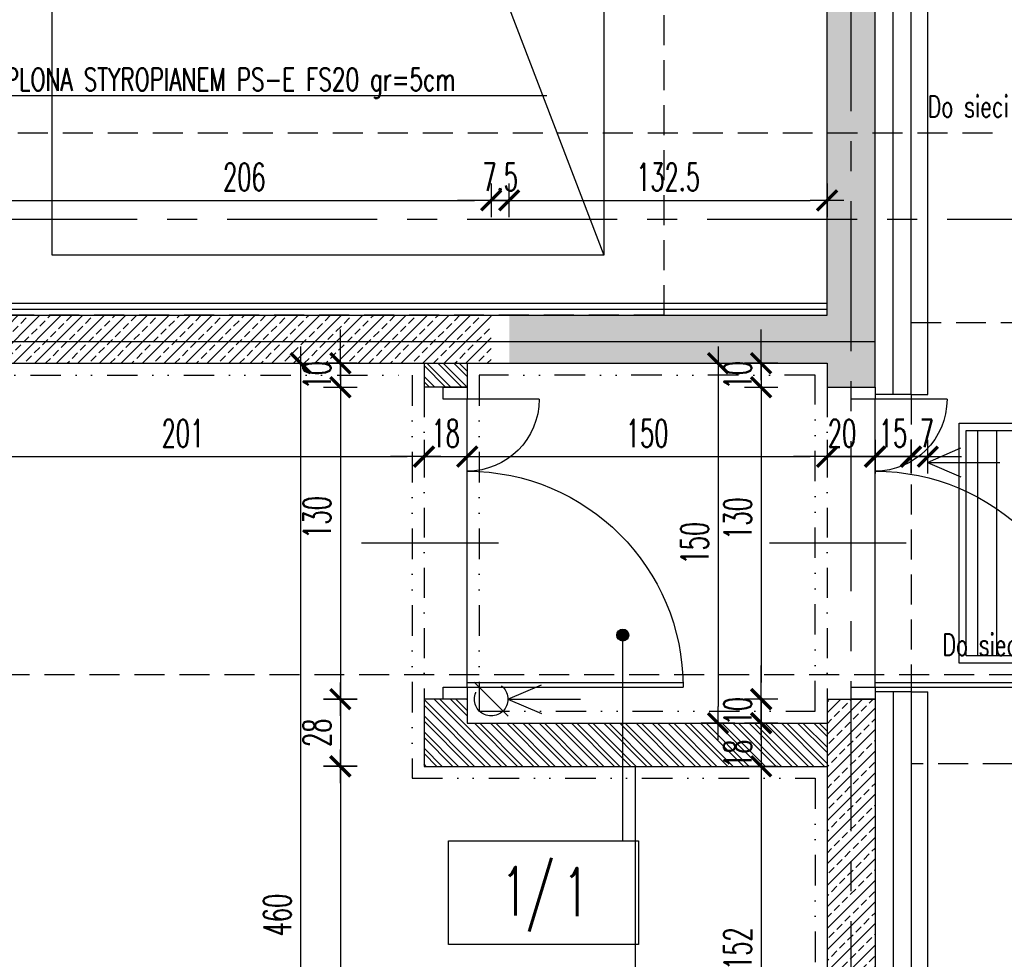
# Model space of a CAD drawing. Extents: x 41755 to 123924, y -112333 to 86187.
# Tile 57 of 256: x 100720 to 101131, y -66263 to -65872. Entities that reach past the tile are written whole.
import ezdxf
from ezdxf.enums import TextEntityAlignment as Align

# ---------------------------------------------------------------- set-up
doc = ezdxf.new("R2010")
doc.units = 0
doc.header["$LTSCALE"] = 50
for name, pattern in [('CENTER', [2, 1.25, -0.25, 0.25, -0.25]), ('DASHDOT', [1, 0.5, -0.25, 0, -0.25]), ('DASHED', [0.75, 0.5, -0.25]), ('DASHED2', [0.375, 0.25, -0.125]), ('DIVIDE', [31.75, 12.7, -6.35, 0, -6.35, 0, -6.35])]:
    doc.linetypes.add(name, pattern=pattern)
doc.layers.get('0').update_dxf_attribs({"color": 101, "linetype": 'CONTINUOUS'})
doc.layers.add('0-pomoc', color=21, linetype='CONTINUOUS', plot=False)
for name, color, linetype in [('Drz---drzwi', 5, 'CONTINUOUS'), ('Ins-kan', 54, 'CONTINUOUS'), ('ins-kan-deszcz', 132, 'CONTINUOUS'), ('Ins-ppoz-opis', 240, 'CONTINUOUS'), ('Ins-went', 141, 'CONTINUOUS'), ('Opis-pom', 6, 'CONTINUOUS'), ('Opis_pom_ramka', 6, 'CONTINUOUS'), ('Os-osie glowne', 1, 'CENTER'), ('Sc-beton', 7, 'CONTINUOUS'), ('Sc-beton-hatch', 86, 'CONTINUOUS'), ('Sc-cegla pustak', 42, 'CONTINUOUS'), ('Sc-cegla pustak-hatch', 8, 'CONTINUOUS'), ('Sc-izolacja term-styropian', 151, 'STYROPIAN-KA'), ('Sc-kamien', 31, 'CONTINUOUS'), ('Sc-nadproza kon', 5, 'DASHED2'), ('Sch-opis', 51, 'CONTINUOUS'), ('Suf-widok', 8, 'CONTINUOUS'), ('W-idok nad', 5, 'DASHED2'), ('Wym-wew', 8, 'CONTINUOUS'), ('Wyp-meble', 155, 'CONTINUOUS')]:
    doc.layers.add(name, color=color, linetype=linetype)
doc.styles.add('KA wymiar', font='romans.shx', dxfattribs={"width": 0.6})
doc.styles.add('ROMANS', font='romans', dxfattribs={"width": 0.85})
doc.linetypes.add('BATTING', pattern='A,0.0001,-0.1,[134,ltypeshp.shx,S=0.1,R=0,X=-0.1,Y=0],-0.2,[134,ltypeshp.shx,S=0.1,R=180,X=0.1,Y=0],-0.1', length=0.4001)
doc.linetypes.add('STYROPIAN-KA', pattern='A,0.0001,-0.1,[135,ltypeshp.shx,S=0.1,R=0,X=-0.1,Y=0],0,[135,ltypeshp.shx,S=0.1,R=180,X=0.1,Y=0],-0.1', length=0.2001)
doc.linetypes.add('ZIGZAG', pattern='A,0.00254,-5.08,[131,ltypeshp.shx,S=5.08,R=0,X=-5.08,Y=0],-10.16,[131,ltypeshp.shx,S=5.08,R=180,X=5.08,Y=0],-5.08', length=20.32254)
doc.dimstyles.new('KA wymiar', dxfattribs={"dimscale": 50, "dimtxt": 0.23, "dimasz": 0.14, "dimexe": 0, "dimexo": 0, "dimgap": 0.08, "dimtad": 1, "dimdec": 1, "dimrnd": 0.5, "dimzin": 9, "dimdsep": 46, "dimtxsty": 'KA wymiar', "dimblk1": 'UKOS', "dimblk2": 'UKOS', "dimsah": 1, "dimcen": 0.2, "dimse1": 1, "dimse2": 1, "dimclrd": 256, "dimclre": 256, "dimclrt": 2, "dimadec": 0, "dimazin": 0, "dimtfac": 1, "dimtdec": 1, "dimtix": 1, "dimtmove": 2, "dimatfit": 3, "dimldrblk": 'DOT', "dimfxl": 0, "dimtolj": 1, "dimtzin": 9, "dimarcsym": 0})
pattern_1 = [(45, (48983.4185, 565.478), (-4.49012806, 4.49012806), []), (45, (48987.9087, 565.478), (-4.49012806, 4.49012806), [3.175, -1.5875])]

# ---------------------------------------------------------------- blocks, each defined once
blk = doc.blocks.new('_dhgfkgh')
at = {"ltscale": 7}
for p, q in [((-23, -65), (34, -65)), ((-10, -123), (-99.98, -123)), ((-10, -125), (-100, -125))]:
    blk.add_line(p, q, dxfattribs=at)
for points in [[(0, -5), (0, 0), (-10, 0), (-10, -5)], [(0, -130), (0, -125), (-10, -125), (-10, -130)]]:
    blk.add_lwpolyline(points, close=True, dxfattribs=at)
for points in [[(-40, -5), (-10, -5)], [(-10, -125), (-10, -5)]]:
    blk.add_lwpolyline(points, dxfattribs=at)
for centre, radius, start, end in [((-10, -5), 30, 180, 270), ((-10, -125), 90, 90, 180)]:
    blk.add_arc(centre, radius, start, end)
blk = doc.blocks.new('_STRZAŁKA_WENT')
for q in [(-6.02, -14.01), (0, -30.24), (6.02, -14.01)]:
    blk.add_line((0, 0), q)
blk = doc.blocks.new('_wycieraczka')
at = {"linetype": 'Continuous', "ltscale": 5}
h = blk.add_hatch(dxfattribs=at)
h.set_pattern_fill('LINE', color=256, scale=2.5, angle=90, style=0)
h.set_pattern_definition([(90, (92070.9664, 493194.282), (-7.9375, 5e-16), [])])
h.paths.add_polyline_path([(3, -97), (47, -97), (47, -3), (3, -3)])
for points in [[(0, -100), (0, 0), (50, 0), (50, -100)], [(3, -97), (3, -3), (47, -3), (47, -97)]]:
    blk.add_lwpolyline(points, close=True, dxfattribs=at)
blk = doc.blocks.new('UKOS')
at = {"color": 1}
blk.add_line((0, 1), (0, -1), dxfattribs=at)
at = {"color": 8}
blk.add_line((1, 0), (-1, 0), dxfattribs=at)
at = {"color": 1, "const_width": 0.2}
blk.add_lwpolyline([(0.599, 0.599), (-0.599, -0.599)], dxfattribs=at)
blk = doc.blocks.new('*D2146')
at = {"layer": 'Wym-wew', "lineweight": -2}
blk.add_line((100694.97, -66053.97), (100881.97, -66053.97), dxfattribs=at)
at = {"layer": 'Wym-wew', "lineweight": -2, "xscale": 7.000000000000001, "yscale": 7.000000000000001, "zscale": 7.000000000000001, "rotation": 180}
blk.add_blockref('UKOS', (100687.97, -66053.97), dxfattribs=at)
at = {"layer": 'Wym-wew', "lineweight": -2, "xscale": 7.000000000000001, "yscale": 7.000000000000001, "zscale": 7.000000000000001}
blk.add_blockref('UKOS', (100888.97, -66053.97), dxfattribs=at)
at = {"layer": 'Wym-wew', "color": 2, "insert": (100788.47, -66044.22), "char_height": 11.5, "attachment_point": 5, "style": 'KA wymiar'}
blk.add_mtext('\\A1;201', dxfattribs=at)
blk = doc.blocks.new('_Dot')
at = {"layer": '0-pomoc', "color": 0, "lineweight": -2}
blk.add_line((-0.5, 0), (-1, 0), dxfattribs=at)
at = {"layer": '0-pomoc', "color": 0, "const_width": 0.5}
blk.add_lwpolyline([(-0.25, 0, 1), (0.25, 0, 1)], format="xyb", close=True, dxfattribs=at)
blk = doc.blocks.new('*D2147')
at = {"layer": 'Wym-wew', "lineweight": -2}
for p, q in [((100881.97, -66053.97), (100874.97, -66053.97)), ((100888.97, -66053.97), (100906.97, -66053.97)), ((100913.97, -66053.97), (100920.97, -66053.97))]:
    blk.add_line(p, q, dxfattribs=at)
at = {"layer": 'Wym-wew', "lineweight": -2, "xscale": 7.000000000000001, "yscale": 7.000000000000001, "zscale": 7.000000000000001}
blk.add_blockref('UKOS', (100888.97, -66053.97), dxfattribs=at)
at = {"layer": 'Wym-wew', "lineweight": -2, "xscale": 7.000000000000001, "yscale": 7.000000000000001, "zscale": 7.000000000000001, "rotation": 180}
blk.add_blockref('UKOS', (100906.97, -66053.97), dxfattribs=at)
at = {"layer": 'Wym-wew', "color": 2, "insert": (100897.97, -66044.22), "char_height": 11.5, "attachment_point": 5, "style": 'KA wymiar'}
blk.add_mtext('\\A1;18', dxfattribs=at)
blk = doc.blocks.new('*D2148')
at = {"layer": 'Wym-wew', "lineweight": -2}
blk.add_line((100913.97, -66053.97), (101049.97, -66053.97), dxfattribs=at)
at = {"layer": 'Wym-wew', "lineweight": -2, "xscale": 7.000000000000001, "yscale": 7.000000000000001, "zscale": 7.000000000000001, "rotation": 180}
blk.add_blockref('UKOS', (100906.97, -66053.97), dxfattribs=at)
at = {"layer": 'Wym-wew', "lineweight": -2, "xscale": 7.000000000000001, "yscale": 7.000000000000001, "zscale": 7.000000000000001}
blk.add_blockref('UKOS', (101056.97, -66053.97), dxfattribs=at)
at = {"layer": 'Wym-wew', "color": 2, "insert": (100981.97, -66044.22), "char_height": 11.5, "attachment_point": 5, "style": 'KA wymiar'}
blk.add_mtext('\\A1;150', dxfattribs=at)
blk = doc.blocks.new('*D2149')
at = {"layer": 'Wym-wew', "lineweight": -2}
for p, q in [((101049.97, -66053.97), (101042.97, -66053.97)), ((101056.97, -66053.97), (101076.97, -66053.97)), ((101083.97, -66053.97), (101090.97, -66053.97))]:
    blk.add_line(p, q, dxfattribs=at)
at = {"layer": 'Wym-wew', "lineweight": -2, "xscale": 7.000000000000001, "yscale": 7.000000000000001, "zscale": 7.000000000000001}
blk.add_blockref('UKOS', (101056.97, -66053.97), dxfattribs=at)
at = {"layer": 'Wym-wew', "lineweight": -2, "xscale": 7.000000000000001, "yscale": 7.000000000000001, "zscale": 7.000000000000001, "rotation": 180}
blk.add_blockref('UKOS', (101076.97, -66053.97), dxfattribs=at)
at = {"layer": 'Wym-wew', "color": 2, "insert": (101063.19, -66044.22), "char_height": 11.5, "attachment_point": 5, "style": 'KA wymiar'}
blk.add_mtext('\\A1;20', dxfattribs=at)
blk = doc.blocks.new('*D2150')
at = {"layer": 'Wym-wew', "lineweight": -2}
for p, q in [((101069.97, -66053.97), (101062.97, -66053.97)), ((101076.97, -66053.97), (101091.97, -66053.97)), ((101098.97, -66053.97), (101105.97, -66053.97))]:
    blk.add_line(p, q, dxfattribs=at)
at = {"layer": 'Wym-wew', "lineweight": -2, "xscale": 7.000000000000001, "yscale": 7.000000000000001, "zscale": 7.000000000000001}
blk.add_blockref('UKOS', (101076.97, -66053.97), dxfattribs=at)
at = {"layer": 'Wym-wew', "lineweight": -2, "xscale": 7.000000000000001, "yscale": 7.000000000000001, "zscale": 7.000000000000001, "rotation": 180}
blk.add_blockref('UKOS', (101091.97, -66053.97), dxfattribs=at)
at = {"layer": 'Wym-wew', "color": 2, "insert": (101084.47, -66044.22), "char_height": 11.5, "attachment_point": 5, "style": 'KA wymiar'}
blk.add_mtext('\\A1;15', dxfattribs=at)
blk = doc.blocks.new('*D2151')
at = {"layer": 'Wym-wew', "lineweight": -2}
for p, q in [((101084.97, -66053.97), (101077.97, -66053.97)), ((101091.97, -66053.97), (101098.97, -66053.97)), ((101105.97, -66053.97), (101112.97, -66053.97))]:
    blk.add_line(p, q, dxfattribs=at)
at = {"layer": 'Wym-wew', "lineweight": -2, "xscale": 7.000000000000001, "yscale": 7.000000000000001, "zscale": 7.000000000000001}
blk.add_blockref('UKOS', (101091.97, -66053.97), dxfattribs=at)
at = {"layer": 'Wym-wew', "lineweight": -2, "xscale": 7.000000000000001, "yscale": 7.000000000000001, "zscale": 7.000000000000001, "rotation": 180}
blk.add_blockref('UKOS', (101098.97, -66053.97), dxfattribs=at)
at = {"layer": 'Wym-wew', "color": 2, "insert": (101098.52, -66044.22), "char_height": 11.5, "attachment_point": 5, "style": 'KA wymiar'}
blk.add_mtext('\\A1;7', dxfattribs=at)
blk = doc.blocks.new('*D2214')
at = {"layer": 'Wym-wew', "lineweight": -2}
for p, q in [((101029.5, -66008.03), (101029.5, -66001.03)), ((101029.5, -66015.03), (101029.5, -66025.03)), ((101029.5, -66032.03), (101029.5, -66039.03))]:
    blk.add_line(p, q, dxfattribs=at)
at = {"layer": 'Wym-wew', "lineweight": -2, "xscale": 7.000000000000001, "yscale": 7.000000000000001, "zscale": 7.000000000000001}
for p, rotation in [((101029.5, -66015.03), 270), ((101029.5, -66025.03), 90)]:
    blk.add_blockref('UKOS', p, dxfattribs=dict(at, rotation=rotation))
at = {"layer": 'Wym-wew', "color": 2, "insert": (101019.75, -66020.03), "char_height": 11.5, "attachment_point": 5, "rotation": 90, "style": 'KA wymiar'}
blk.add_mtext('\\A1;10', dxfattribs=at)
blk = doc.blocks.new('*D2215')
at = {"layer": 'Wym-wew', "lineweight": -2}
blk.add_line((101029.5, -66032.03), (101029.5, -66148.03), dxfattribs=at)
at = {"layer": 'Wym-wew', "lineweight": -2, "xscale": 7.000000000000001, "yscale": 7.000000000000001, "zscale": 7.000000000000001}
for p, rotation in [((101029.5, -66025.03), 90), ((101029.5, -66155.03), 270)]:
    blk.add_blockref('UKOS', p, dxfattribs=dict(at, rotation=rotation))
at = {"layer": 'Wym-wew', "color": 2, "insert": (101019.75, -66079.76), "char_height": 11.5, "attachment_point": 5, "rotation": 90, "style": 'KA wymiar'}
blk.add_mtext('\\A1;130', dxfattribs=at)
blk = doc.blocks.new('*D2216')
at = {"layer": 'Wym-wew', "lineweight": -2}
for p, q in [((101029.5, -66148.03), (101029.5, -66141.03)), ((101029.5, -66155.03), (101029.5, -66165.03)), ((101029.5, -66172.03), (101029.5, -66179.03))]:
    blk.add_line(p, q, dxfattribs=at)
at = {"layer": 'Wym-wew', "lineweight": -2, "xscale": 7.000000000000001, "yscale": 7.000000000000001, "zscale": 7.000000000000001}
for p, rotation in [((101029.5, -66155.03), 270), ((101029.5, -66165.03), 90)]:
    blk.add_blockref('UKOS', p, dxfattribs=dict(at, rotation=rotation))
at = {"layer": 'Wym-wew', "color": 2, "insert": (101019.75, -66160.03), "char_height": 11.5, "attachment_point": 5, "rotation": 90, "style": 'KA wymiar'}
blk.add_mtext('\\A1;10', dxfattribs=at)
blk = doc.blocks.new('*D2217')
at = {"layer": 'Wym-wew', "lineweight": -2}
for p, q in [((101029.5, -66158.03), (101029.5, -66151.03)), ((101029.5, -66165.03), (101029.5, -66183.03)), ((101029.5, -66190.03), (101029.5, -66197.03))]:
    blk.add_line(p, q, dxfattribs=at)
at = {"layer": 'Wym-wew', "lineweight": -2, "xscale": 7.000000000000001, "yscale": 7.000000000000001, "zscale": 7.000000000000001}
for p, rotation in [((101029.5, -66165.03), 270), ((101029.5, -66183.03), 90)]:
    blk.add_blockref('UKOS', p, dxfattribs=dict(at, rotation=rotation))
at = {"layer": 'Wym-wew', "color": 2, "insert": (101019.75, -66177.8), "char_height": 11.5, "attachment_point": 5, "rotation": 90, "style": 'KA wymiar'}
blk.add_mtext('\\A1;18', dxfattribs=at)
blk = doc.blocks.new('*D2218')
at = {"layer": 'Wym-wew', "lineweight": -2}
blk.add_line((101029.5, -66190.03), (101029.5, -66328.03), dxfattribs=at)
at = {"layer": 'Wym-wew', "lineweight": -2, "xscale": 7.000000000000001, "yscale": 7.000000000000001, "zscale": 7.000000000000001}
for p, rotation in [((101029.5, -66183.03), 90), ((101029.5, -66335.03), 270)]:
    blk.add_blockref('UKOS', p, dxfattribs=dict(at, rotation=rotation))
at = {"layer": 'Wym-wew', "color": 2, "insert": (101019.75, -66259.03), "char_height": 11.5, "attachment_point": 5, "rotation": 90, "style": 'KA wymiar'}
blk.add_mtext('\\A1;152', dxfattribs=at)
blk = doc.blocks.new('*D2222')
at = {"layer": 'Wym-wew', "lineweight": -2}
for p, q in [((100854.1, -66008.03), (100854.1, -66001.03)), ((100854.1, -66015.03), (100854.1, -66025.03)), ((100854.1, -66032.03), (100854.1, -66039.03))]:
    blk.add_line(p, q, dxfattribs=at)
at = {"layer": 'Wym-wew', "lineweight": -2, "xscale": 7.000000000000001, "yscale": 7.000000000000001, "zscale": 7.000000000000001}
for p, rotation in [((100854.1, -66015.03), 270), ((100854.1, -66025.03), 90)]:
    blk.add_blockref('UKOS', p, dxfattribs=dict(at, rotation=rotation))
at = {"layer": 'Wym-wew', "color": 2, "insert": (100844.35, -66020.03), "char_height": 11.5, "attachment_point": 5, "rotation": 90, "style": 'KA wymiar'}
blk.add_mtext('\\A1;10', dxfattribs=at)
blk = doc.blocks.new('*D2223')
at = {"layer": 'Wym-wew', "lineweight": -2}
blk.add_line((100854.1, -66032.03), (100854.1, -66148.03), dxfattribs=at)
at = {"layer": 'Wym-wew', "lineweight": -2, "xscale": 7.000000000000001, "yscale": 7.000000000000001, "zscale": 7.000000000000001}
for p, rotation in [((100854.1, -66025.03), 90), ((100854.1, -66155.03), 270)]:
    blk.add_blockref('UKOS', p, dxfattribs=dict(at, rotation=rotation))
at = {"layer": 'Wym-wew', "color": 2, "insert": (100844.35, -66079.29), "char_height": 11.5, "attachment_point": 5, "rotation": 90, "style": 'KA wymiar'}
blk.add_mtext('\\A1;130', dxfattribs=at)
blk = doc.blocks.new('*D2224')
at = {"layer": 'Wym-wew', "lineweight": -2}
blk.add_line((100854.1, -66162.03), (100854.1, -66176.03), dxfattribs=at)
at = {"layer": 'Wym-wew', "lineweight": -2, "xscale": 7.000000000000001, "yscale": 7.000000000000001, "zscale": 7.000000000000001}
for p, rotation in [((100854.1, -66155.03), 90), ((100854.1, -66183.03), 270)]:
    blk.add_blockref('UKOS', p, dxfattribs=dict(at, rotation=rotation))
at = {"layer": 'Wym-wew', "color": 2, "insert": (100844.35, -66169.03), "char_height": 11.5, "attachment_point": 5, "rotation": 90, "style": 'KA wymiar'}
blk.add_mtext('\\A1;28', dxfattribs=at)
blk = doc.blocks.new('*D2225')
at = {"layer": 'Wym-wew', "lineweight": -2}
blk.add_line((100854.1, -66190.03), (100854.1, -66468.03), dxfattribs=at)
at = {"layer": 'Wym-wew', "lineweight": -2, "xscale": 7.000000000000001, "yscale": 7.000000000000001, "zscale": 7.000000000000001}
for p, rotation in [((100854.1, -66183.03), 90), ((100854.1, -66475.03), 270)]:
    blk.add_blockref('UKOS', p, dxfattribs=dict(at, rotation=rotation))
at = {"layer": 'Wym-wew', "color": 2, "insert": (100844.35, -66383.1), "char_height": 11.5, "attachment_point": 5, "rotation": 90, "style": 'KA wymiar'}
blk.add_mtext('\\A1;292', dxfattribs=at)
blk = doc.blocks.new('*D2228')
at = {"layer": 'Wym-wew', "lineweight": -2}
blk.add_line((101011.52, -66022.03), (101011.52, -66158.03), dxfattribs=at)
at = {"layer": 'Wym-wew', "lineweight": -2, "xscale": 7.000000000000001, "yscale": 7.000000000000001, "zscale": 7.000000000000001}
for p, rotation in [((101011.52, -66015.03), 90), ((101011.52, -66165.03), 270)]:
    blk.add_blockref('UKOS', p, dxfattribs=dict(at, rotation=rotation))
at = {"layer": 'Wym-wew', "color": 2, "insert": (101001.77, -66090.03), "char_height": 11.5, "attachment_point": 5, "rotation": 90, "style": 'KA wymiar'}
blk.add_mtext('\\A1;150', dxfattribs=at)
blk = doc.blocks.new('*D2229')
at = {"layer": 'Wym-wew', "lineweight": -2}
blk.add_line((100837.54, -66022.03), (100837.54, -66468.03), dxfattribs=at)
at = {"layer": 'Wym-wew', "lineweight": -2, "xscale": 7.000000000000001, "yscale": 7.000000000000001, "zscale": 7.000000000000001}
for p, rotation in [((100837.54, -66015.03), 90), ((100837.54, -66475.03), 270)]:
    blk.add_blockref('UKOS', p, dxfattribs=dict(at, rotation=rotation))
at = {"layer": 'Wym-wew', "color": 2, "insert": (100827.79, -66245.03), "char_height": 11.5, "attachment_point": 5, "rotation": 90, "style": 'KA wymiar'}
blk.add_mtext('\\A1;460', dxfattribs=at)
blk = doc.blocks.new('_opis_pom_metka')
at = {"layer": 'Opis_pom_ramka'}
blk.add_lwpolyline([(-33.13, 0), (32.87, 0), (32.87, -36), (-33.13, -36)], close=True, dxfattribs=at)
at = {"style": 'KA wymiar', "width": 0.6}
blk.add_attdef('KO/', text='', height=16.8, dxfattribs=at).set_placement((3.45, -25.87), align=Align.RIGHT)
blk.add_attdef('NR', (3.8, -26.16), '', height=16.8, dxfattribs=at)
blk = doc.blocks.new('*D2752')
at = {"layer": 'Wym-wew', "lineweight": -2}
for p, q in [((100684.15, -65947.17), (100677.15, -65947.17)), ((100691.15, -65947.17), (100711.15, -65947.17)), ((100718.15, -65947.17), (100725.15, -65947.17))]:
    blk.add_line(p, q, dxfattribs=at)
at = {"layer": 'Wym-wew', "lineweight": -2, "xscale": 7.000000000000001, "yscale": 7.000000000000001, "zscale": 7.000000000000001}
blk.add_blockref('UKOS', (100691.15, -65947.17), dxfattribs=at)
at = {"layer": 'Wym-wew', "lineweight": -2, "xscale": 7.000000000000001, "yscale": 7.000000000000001, "zscale": 7.000000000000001, "rotation": 180}
blk.add_blockref('UKOS', (100711.15, -65947.17), dxfattribs=at)
at = {"layer": 'Wym-wew', "color": 2, "insert": (100701.15, -65937.42), "char_height": 11.5, "attachment_point": 5, "style": 'KA wymiar'}
blk.add_mtext('\\A1;20', dxfattribs=at)
blk = doc.blocks.new('*D2753')
at = {"layer": 'Wym-wew', "lineweight": -2}
blk.add_line((100718.15, -65947.17), (100909.97, -65947.17), dxfattribs=at)
at = {"layer": 'Wym-wew', "lineweight": -2, "xscale": 7.000000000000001, "yscale": 7.000000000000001, "zscale": 7.000000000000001, "rotation": 180}
blk.add_blockref('UKOS', (100711.15, -65947.17), dxfattribs=at)
at = {"layer": 'Wym-wew', "lineweight": -2, "xscale": 7.000000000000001, "yscale": 7.000000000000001, "zscale": 7.000000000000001}
blk.add_blockref('UKOS', (100916.97, -65947.17), dxfattribs=at)
at = {"layer": 'Wym-wew', "color": 2, "insert": (100814.06, -65937.42), "char_height": 11.5, "attachment_point": 5, "style": 'KA wymiar'}
blk.add_mtext('\\A1;206', dxfattribs=at)
blk = doc.blocks.new('*D2754')
at = {"layer": 'Wym-wew', "lineweight": -2}
for p, q in [((100909.97, -65947.17), (100902.97, -65947.17)), ((100916.97, -65947.17), (100924.47, -65947.17)), ((100931.47, -65947.17), (100938.47, -65947.17))]:
    blk.add_line(p, q, dxfattribs=at)
at = {"layer": 'Wym-wew', "lineweight": -2, "xscale": 7.000000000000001, "yscale": 7.000000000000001, "zscale": 7.000000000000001}
blk.add_blockref('UKOS', (100916.97, -65947.17), dxfattribs=at)
at = {"layer": 'Wym-wew', "lineweight": -2, "xscale": 7.000000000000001, "yscale": 7.000000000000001, "zscale": 7.000000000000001, "rotation": 180}
blk.add_blockref('UKOS', (100924.47, -65947.17), dxfattribs=at)
at = {"layer": 'Wym-wew', "color": 2, "insert": (100920.72, -65937.42), "char_height": 11.5, "attachment_point": 5, "style": 'KA wymiar'}
blk.add_mtext('\\A1;7.5', dxfattribs=at)
blk = doc.blocks.new('*D2755')
at = {"layer": 'Wym-wew', "lineweight": -2}
blk.add_line((100931.47, -65947.17), (101049.97, -65947.17), dxfattribs=at)
at = {"layer": 'Wym-wew', "lineweight": -2, "xscale": 7.000000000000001, "yscale": 7.000000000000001, "zscale": 7.000000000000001, "rotation": 180}
blk.add_blockref('UKOS', (100924.47, -65947.17), dxfattribs=at)
at = {"layer": 'Wym-wew', "lineweight": -2, "xscale": 7.000000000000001, "yscale": 7.000000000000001, "zscale": 7.000000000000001}
blk.add_blockref('UKOS', (101056.97, -65947.17), dxfattribs=at)
at = {"layer": 'Wym-wew', "color": 2, "insert": (100990.72, -65937.42), "char_height": 11.5, "attachment_point": 5, "style": 'KA wymiar'}
blk.add_mtext('\\A1;132.5', dxfattribs=at)

msp = doc.modelspace()

# ---------------------------------------------------------------- hatches: boundary and pattern name
at = {"layer": 'Opis-pom'}
h = msp.add_hatch(color=256, dxfattribs=at)
edge = h.paths.add_edge_path()
edge.add_arc((100971.824, -66128.304), 2.5, 0, 360)
at = {"layer": 'Sc-beton-hatch'}
h = msp.add_hatch(dxfattribs=at)
h.set_pattern_fill('ANSI33', color=256, style=0)
h.set_pattern_definition(pattern_1)
h.paths.add_polyline_path([(101066.966, -65325.031), (101016.966, -65325.031), (101016.966, -65335.031), (101066.966, -65335.031)])
h.paths.add_polyline_path([(101066.966, -65335.031), (101016.966, -65335.031), (101016.966, -65345.031), (101032.044, -65345.031), (101056.966, -65345.031), (101056.966, -65919.031), (101066.966, -65919.031)])
h.paths.add_polyline_path([(101076.966, -65325.031), (101066.966, -65325.031), (101066.966, -65335.031), (101076.966, -65335.031)])
h.paths.add_polyline_path([(101076.966, -65335.031), (101066.966, -65335.031), (101066.966, -65919.031), (101076.966, -65919.031)])
h.paths.add_polyline_path([(101066.966, -65919.031), (101056.966, -65919.031), (101056.966, -65955.031), (101066.966, -65955.031)])
h.paths.add_polyline_path([(101076.966, -65919.031), (101066.966, -65919.031), (101066.966, -65955.031), (101076.966, -65955.031)])
h.paths.add_polyline_path([(101076.966, -65955.031), (101066.966, -65955.031), (101066.966, -66006.031), (101076.966, -66006.031)])
h.paths.add_polyline_path([(101066.966, -65955.031), (101056.966, -65955.031), (101056.966, -65995.031), (100924.466, -65995.031), (100924.466, -66006.031), (101066.966, -66006.031)])
h.paths.add_polyline_path([(101066.966, -66006.031), (100924.466, -66006.031), (100924.466, -66015.031), (101056.966, -66015.031), (101056.966, -66025.031), (101066.966, -66025.031)])
h.paths.add_polyline_path([(101076.966, -66006.031), (101066.966, -66006.031), (101066.966, -66025.031), (101076.966, -66025.031)])
h.paths.add_polyline_path([(101058.505, -65352.75), (101075.427, -65352.75), (101075.427, -65370), (101058.505, -65370)], flags=9)
h.paths.add_polyline_path([(101058.505, -65600.08), (101075.427, -65600.08), (101075.427, -65617.33), (101058.505, -65617.33)], flags=9)
h.paths.add_polyline_path([(101058.505, -65580.573), (101075.427, -65580.573), (101075.427, -65597.823), (101058.505, -65597.823)], flags=9)
h.paths.add_polyline_path([(101011.124, -66027.999), (101011.124, -66012.063), (101028.374, -66012.063), (101028.374, -66027.999)], flags=9)
h = msp.add_hatch(dxfattribs=at)
h.set_pattern_fill('ANSI33', color=256, style=0)
h.set_pattern_definition(pattern_1)
h.paths.add_polyline_path([(100916.966, -66006.031), (100916.966, -65995.031), (100711.145, -65995.031), (100711.145, -66006.031)])
h.paths.add_polyline_path([(100916.966, -66015.031), (100916.966, -66006.031), (100711.145, -66006.031), (100711.145, -66015.031)])
h = msp.add_hatch(dxfattribs=at)
h.set_pattern_fill('ANSI33', color=256, style=0)
h.set_pattern_definition(pattern_1)
h.paths.add_polyline_path([(101076.966, -66155.031), (101066.966, -66155.031), (101066.966, -66205.56), (101076.966, -66205.56)])
h.paths.add_polyline_path([(101066.966, -66155.031), (101056.966, -66155.031), (101056.966, -66205.56), (101066.966, -66205.56)])
h.paths.add_polyline_path([(101056.966, -66335.031), (101066.966, -66335.031), (101066.966, -66205.56), (101056.966, -66205.56)])
h.paths.add_polyline_path([(101066.966, -66335.031), (101076.966, -66335.031), (101076.966, -66330.031), (101076.966, -66205.56), (101066.966, -66205.56)])
at = {"layer": 'Sc-cegla pustak-hatch'}
h = msp.add_hatch(dxfattribs=at)
h.set_pattern_fill('ANSI32', color=256, scale=0.5, angle=90, style=0)
h.set_pattern_definition([(135, (48983.4185, 565.478), (-3.36759605, -3.36759605), []), (135, (48983.4185, 567.723), (-3.36759605, -3.36759605), [])])
h.paths.add_polyline_path([(100888.966, -66015.031), (100888.966, -66025.031), (100906.966, -66025.031), (100906.966, -66015.031)])
h.paths.add_polyline_path([(100888.966, -66183.031), (100910.775, -66183.031), (100914.755, -66165.031), (100906.966, -66165.031), (100906.966, -66155.031), (100896.966, -66155.031), (100888.966, -66155.031)])
h.paths.add_polyline_path([(100971.824, -66183.031), (100971.824, -66165.031), (100914.755, -66165.031), (100910.775, -66183.031)])
h.paths.add_polyline_path([(101056.966, -66183.031), (101056.966, -66165.031), (100971.824, -66165.031), (100971.824, -66183.031)])
h.paths.add_polyline_path([(101011.124, -66167.999), (101011.124, -66152.063), (101028.374, -66152.063), (101028.374, -66167.999)], flags=9)
h.paths.add_polyline_path([(101011.124, -66185.767), (101011.124, -66169.831), (101028.374, -66169.831), (101028.374, -66185.767)], flags=9)

# ---------------------------------------------------------------- linework, layer by layer
at = {"layer": 'Ins-kan', "linetype": 'DASHED', "ltscale": 0.5}
msp.add_line((101155.753, -66144.92), (99996.303, -66144.92), dxfattribs=at)
at = {"layer": 'ins-kan-deszcz', "linetype": 'DASHED', "ltscale": 0.5}
msp.add_line((100007.216, -65919.031), (101127.924, -65919.031), dxfattribs=at)
at = {"layer": 'Ins-ppoz-opis', "linetype": 'ZIGZAG', "ltscale": 0.038}
msp.add_lwpolyline([(100291.966, -66006.031), (101076.966, -66006.031)], dxfattribs=at)
at = {"layer": 'Ins-went', "linetype": 'DASHED'}
msp.add_line((100924.037, -66162.102), (100909.895, -66147.96), dxfattribs=at)
msp.add_circle((100916.966, -66155.031), 7, dxfattribs=at)
at = {"layer": 'Opis-pom'}
msp.add_lwpolyline([(100971.824, -66214.136), (100971.824, -66128.304)], dxfattribs=at)
msp.add_circle((100971.824, -66128.304), 2.5, dxfattribs=at)
at = {"layer": 'Os-osie glowne'}
for points in [[(101066.966, -66710.031), (101066.966, -65110.031)], [(99606.966, -65955.031), (101291.966, -65955.031)]]:
    msp.add_lwpolyline(points, dxfattribs=at)
at = {"layer": 'Sc-beton'}
for p, q in [((100282.966, -65995.031), (101056.966, -65995.031)), ((100282.966, -66015.031), (101056.966, -66015.031)), ((101056.966, -66015.031), (101056.966, -66025.031)), ((101056.966, -66155.031), (101056.966, -66335.031)), ((101076.966, -66155.031), (101076.966, -66335.031))]:
    msp.add_line(p, q, dxfattribs=at)
for points in [[(101076.966, -66025.031), (101076.966, -65325.031)], [(101056.966, -65995.031), (101056.966, -65345.031)], [(101056.966, -66025.031), (101076.966, -66025.031)], [(101056.966, -66155.031), (101076.966, -66155.031)]]:
    msp.add_lwpolyline(points, dxfattribs=at)
at = {"layer": 'Sc-cegla pustak'}
for p, q in [((100888.966, -66015.031), (100888.966, -66025.031)), ((100906.966, -66015.031), (100906.966, -66025.031)), ((100888.966, -66155.031), (100888.966, -66183.031)), ((100906.966, -66155.031), (100906.966, -66165.031)), ((100906.966, -66165.031), (101056.966, -66165.031)), ((100888.966, -66183.031), (101056.966, -66183.031))]:
    msp.add_line(p, q, dxfattribs=at)
for points in [[(100906.966, -66025.031), (100888.966, -66025.031)], [(100906.966, -66155.031), (100888.966, -66155.031)]]:
    msp.add_lwpolyline(points, dxfattribs=at)
at = {"layer": 'Sc-izolacja term-styropian', "linetype": 'ByBlock'}
for p, q in [((100305.966, -65990.031), (101056.966, -65990.031)), ((101091.966, -66152.031), (101091.966, -66327.531))]:
    msp.add_line(p, q, dxfattribs=at)
at = {"layer": 'Sc-izolacja term-styropian', "linetype": 'ZIGZAG', "ltscale": 0.01}
msp.add_line((100303.466, -65992.531), (101056.966, -65992.531), dxfattribs=at)
at = {"layer": 'Sc-izolacja term-styropian', "linetype": 'BATTING', "ltscale": 0.35}
msp.add_line((101084.466, -66152.031), (101084.466, -66328.781), dxfattribs=at)
at = {"layer": 'Sc-izolacja term-styropian', "linetype": 'ByBlock'}
for points in [[(101091.966, -66028.031), (101091.966, -65310.031)], [(101091.966, -66028.031), (101076.966, -66028.031)], [(101091.966, -66152.031), (101076.966, -66152.031)]]:
    msp.add_lwpolyline(points, dxfattribs=at)
at = {"layer": 'Sc-izolacja term-styropian', "linetype": 'BATTING', "ltscale": 0.35}
msp.add_lwpolyline([(101084.466, -66028.031), (101084.466, -65618.455)], dxfattribs=at)
at = {"layer": 'Sc-kamien'}
for points in [[(101098.966, -66028.031), (101098.966, -65303.031)], [(101091.966, -66028.031), (101098.966, -66028.031)], [(101091.966, -66152.031), (101098.966, -66152.031)], [(101098.966, -66327.531), (101098.966, -66152.031)]]:
    msp.add_lwpolyline(points, dxfattribs=at)
at = {"layer": 'Sc-nadproza kon', "linetype": 'DASHDOT', "ltscale": 0.5}
for points in [[(100888.966, -66025.031), (100888.966, -66155.031)], [(101056.966, -66025.031), (101056.966, -66155.031)]]:
    msp.add_lwpolyline(points, dxfattribs=at)
at = {"layer": 'Sch-opis'}
msp.add_lwpolyline([(100657.44, -65903.522), (100940.187, -65903.522)], dxfattribs=at)
at = {"layer": 'Suf-widok', "linetype": 'DIVIDE', "ltscale": 0.02}
for points in [[(100692.966, -66470.031), (100692.966, -66020.031), (100883.966, -66020.031), (100883.966, -66188.031), (101051.966, -66188.031), (101051.966, -66470.031)], [(100911.966, -66160.031), (101051.966, -66160.031), (101051.966, -66020.031), (100911.966, -66020.031)]]:
    msp.add_lwpolyline(points, close=True, dxfattribs=at)
at = {"layer": 'W-idok nad'}
for points in [[(101091.966, -65998.031), (101171.966, -65998.031), (101171.966, -66182.031), (101171.966, -66182.031), (101091.966, -66182.031)], [(101091.966, -66028.031), (101091.966, -66152.031)]]:
    msp.add_lwpolyline(points, dxfattribs=at)
at = {"layer": 'Wyp-meble'}
msp.add_line((100976.966, -66183.031), (100976.966, -66395.031), dxfattribs=at)
at = {"layer": 'Wyp-meble', "linetype": 'DASHED', "ltscale": 0.5}
msp.add_lwpolyline([(100708.966, -65345.031), (100988.966, -65345.031), (100988.966, -65995.031), (100708.966, -65995.031)], close=True, dxfattribs=at)
at = {"layer": 'Wyp-meble'}
msp.add_lwpolyline([(100733.966, -65370.031), (100963.966, -65370.031), (100963.966, -65970.031), (100733.966, -65970.031)], close=True, dxfattribs=at)
msp.add_lwpolyline([(100733.966, -65370.031), (100963.966, -65970.031)], dxfattribs=at)

# ---------------------------------------------------------------- block references
at = {"layer": 'Drz---drzwi', "xscale": -1}
for p in [(100896.966, -66025.031), (101066.966, -66025.031)]:
    msp.add_blockref('_dhgfkgh', p, dxfattribs=at)
at = {"layer": 'Ins-went', "rotation": 89.99999999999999}
for p in [(101098.773, -66056.38), (100923.966, -66155.031)]:
    msp.add_blockref('_STRZAŁKA_WENT', p, dxfattribs=at)
at = {"layer": 'Opis-pom'}
ref = msp.add_blockref('_opis_pom_metka', (100938.951, -66214.136), dxfattribs=dict(at, xscale=1.2, yscale=1.2, zscale=1.2))
ref.add_attrib('KO/', '1/', dxfattribs={"layer": '0', "height": 20.16, "style": 'KA wymiar', "width": 0.6}).set_placement((100943.178, -66245.177), align=Align.RIGHT)
ref.add_attrib('NR', '1', (100947.061, -66245.533), dxfattribs={"layer": '0', "height": 20.16, "style": 'KA wymiar', "width": 0.6})
at = {"layer": 'Wyp-meble', "rotation": 180}
msp.add_blockref('_wycieraczka', (101161.966, -66140.031), dxfattribs=at)

# ---------------------------------------------------------------- texts
at = {"layer": 'Ins-kan', "ltscale": 0.03, "style": 'ROMANS', "width": 0.7}
msp.add_text('Do sieci zewnętrznej KS', height=9, dxfattribs=at).set_placement((101105.013, -66136.86, 0))
at = {"layer": 'ins-kan-deszcz', "linetype": 'DASHED', "ltscale": 0.5, "style": 'ROMANS', "width": 0.7}
msp.add_text('Do sieci zewnętrznej KD', height=9, dxfattribs=at).set_placement((101098.896, -65912.525, 0))
at = {"layer": 'Sch-opis', "style": 'ROMANS', "width": 0.7}
msp.add_text('ŚCIANA OCIEPLONA STYROPIANEM PS-E FS20 gr=5cm', height=9.45, dxfattribs=at).set_placement((100659.493, -65901.456))

# ---------------------------------------------------------------- dimensions: what is measured, and where the dimension line sits
at = {"layer": 'Wym-wew'}
for base, p1, p2, picture, middle in [((100711.145, -65947.172), (100691.145, -65990.031), (100711.145, -66005.031), '*D2752', (100701.145, -65937.422)), ((100916.966, -65947.172), (100711.145, -66005.031), (100916.966, -66005.031), '*D2753', (100814.056, -65937.422)), ((100924.466, -65947.172), (100916.966, -66005.031), (100924.466, -66005.031), '*D2754', (100920.716, -65937.422)), ((101056.966, -65947.172), (100924.466, -66005.031), (101056.966, -65990.031), '*D2755', (100990.716, -65937.422)), ((100888.966, -66053.969), (100687.966, -66007.177), (100888.966, -66007.177), '*D2146', (100788.466, -66044.219)), ((100906.966, -66053.969), (100888.966, -66007.177), (100906.966, -66012.177), '*D2147', (100897.966, -66044.219)), ((101056.966, -66053.969), (100906.966, -66012.177), (101056.966, -66012.177), '*D2148', (100981.966, -66044.219)), ((101091.966, -66053.969), (101076.966, -66012.177), (101091.966, -66012.177), '*D2150', (101084.466, -66044.219))]:
    dim = msp.add_linear_dim(base=base, p1=p1, p2=p2, dimstyle='KA wymiar', override={"dimscale": 100, "dimtxt": 0.115, "dimasz": 0.07, "dimgap": 0.04, "dimdec": 2, "dimpost": '\\X', "dimtdec": 2}, dxfattribs=at)
    dim.commit()
    dim.dimension.update_dxf_attribs({"geometry": picture, "text_midpoint": middle})
for base, p1, p2, picture, middle in [((100854.098, -66025.031), (100872.19, -66015.031), (100872.19, -66025.031), '*D2222', (100844.348, -66020.031)), ((101029.499, -66025.031), (101056.966, -66015.031), (101056.966, -66025.031), '*D2214', (101019.749, -66020.031)), ((100837.545, -66475.031), (100889.617, -66015.031), (100889.617, -66475.031), '*D2229', (100827.795, -66245.031)), ((101011.518, -66165.031), (101056.966, -66015.031), (101056.966, -66165.031), '*D2228', (101001.768, -66090.031)), ((101029.499, -66165.031), (101056.966, -66155.031), (101056.966, -66165.031), '*D2216', (101019.749, -66160.031)), ((100854.098, -66183.031), (100872.19, -66155.031), (100872.19, -66183.031), '*D2224', (100844.348, -66169.031)), ((101029.499, -66335.031), (101056.966, -66183.031), (101056.966, -66335.031), '*D2218', (101019.749, -66259.031))]:
    dim = msp.add_linear_dim(base=base, p1=p1, p2=p2, angle=90, dimstyle='KA wymiar', override={"dimscale": 100, "dimtxt": 0.115, "dimasz": 0.07, "dimgap": 0.04, "dimdec": 2, "dimpost": '\\X', "dimtdec": 2}, dxfattribs=at)
    dim.commit()
    dim.dimension.update_dxf_attribs({"geometry": picture, "text_midpoint": middle})
for base, p1, p2, picture, middle in [((101076.966, -66053.969), (101056.966, -66012.177), (101076.966, -66012.177), '*D2149', (101063.195, -66044.219)), ((101098.966, -66053.969), (101091.966, -66012.177), (101098.966, -66012.177), '*D2151', (101098.518, -66044.219))]:
    dim = msp.add_linear_dim(base=base, p1=p1, p2=p2, dimstyle='KA wymiar', override={"dimscale": 100, "dimtxt": 0.115, "dimasz": 0.07, "dimgap": 0.04, "dimdec": 2, "dimpost": '\\X', "dimtdec": 2}, dxfattribs=at)
    dim.commit()
    dim.dimension.update_dxf_attribs({"geometry": picture, "text_midpoint": middle, "dimtype": 160})
for base, p1, p2, picture, middle in [((100854.098, -66155.031), (100872.19, -66025.031), (100872.19, -66155.031), '*D2223', (100844.348, -66079.289)), ((101029.499, -66155.031), (101056.966, -66025.031), (101056.966, -66155.031), '*D2215', (101019.749, -66079.76)), ((101029.499, -66183.031), (101056.966, -66165.031), (101056.966, -66183.031), '*D2217', (101019.749, -66177.799)), ((100854.098, -66475.031), (100872.19, -66183.031), (100850.19, -66475.031), '*D2225', (100844.348, -66383.105))]:
    dim = msp.add_linear_dim(base=base, p1=p1, p2=p2, angle=90, dimstyle='KA wymiar', override={"dimscale": 100, "dimtxt": 0.115, "dimasz": 0.07, "dimgap": 0.04, "dimdec": 2, "dimpost": '\\X', "dimtdec": 2}, dxfattribs=at)
    dim.commit()
    dim.dimension.update_dxf_attribs({"geometry": picture, "text_midpoint": middle, "dimtype": 160})

doc.saveas('drawing.dxf')
